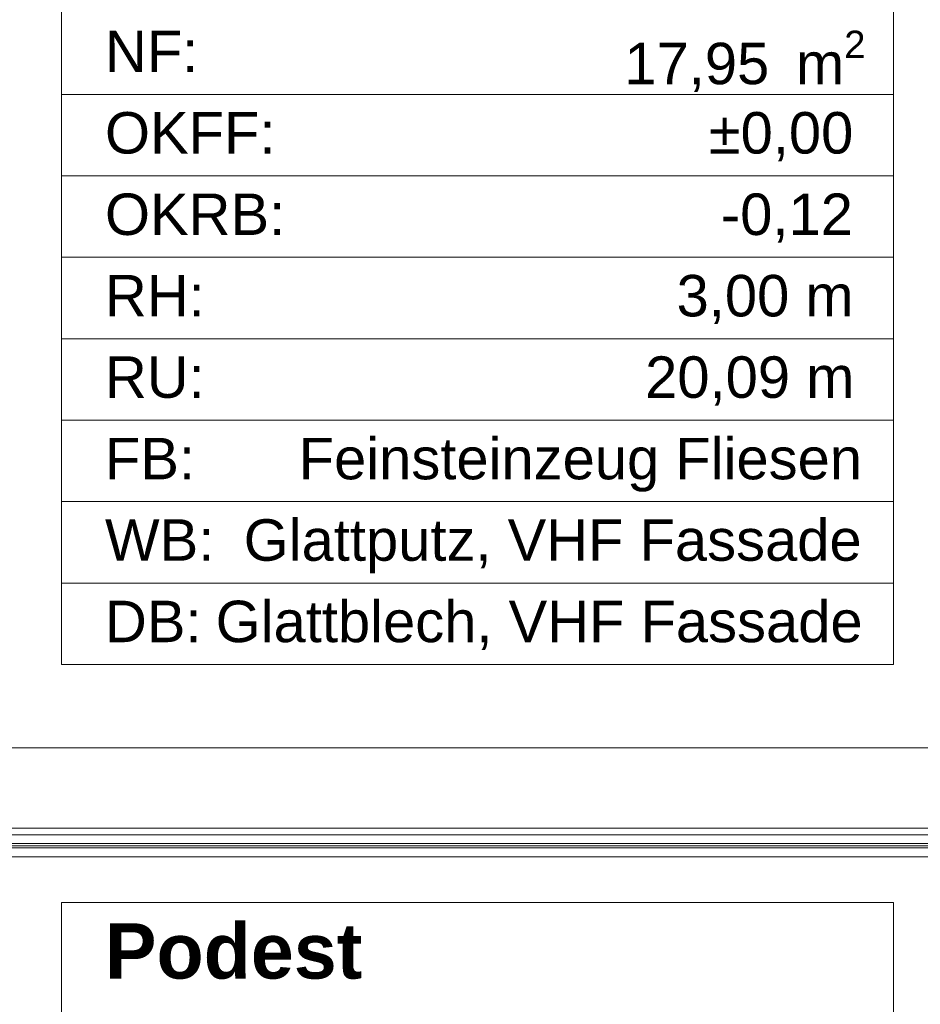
# Model space of a CAD drawing. Header units: metres. Extents: x -3.6 to 84.5, y -11 to 16.8.
# Tile 224 of 225: x 56 to 57.6, y -3.2 to -1.4. Entities that reach past the tile are written whole.
import ezdxf

# ---------------------------------------------------------------- set-up
doc = ezdxf.new("R2010")
doc.units = ezdxf.units.M
doc.header["$MEASUREMENT"] = 0
for name, color, linetype in [('301 - Elemente.Linie', 7, 'Continuous'), ('302 - Elemente.Schraffur', 7, 'Continuous'), ('401 - Zone.Raum_ Raumbegrenzung_ Whg.', 7, 'Continuous')]:
    doc.layers.add(name, color=color, linetype=linetype)
doc.styles.add('ERSTELLTER_STIL_1', font='txt')
doc.styles.add('ERSTELLTER_STIL_2', font='txt')

msp = doc.modelspace()

# ---------------------------------------------------------------- hatches: boundary and pattern name
at = {"layer": '302 - Elemente.Schraffur', "linetype": 'Continuous', "lineweight": 13}
h = msp.add_hatch(dxfattribs=at)
h.set_pattern_fill('Dielenboden_0001', style=0, pattern_type=2)
h.set_pattern_definition([(0, (0, 0), (0, 0.152), [])])
h.paths.add_polyline_path([(55.21, -2.917), (58.0798, -2.917), (58.0798, -2.897), (55.21, -2.897)])

# ---------------------------------------------------------------- linework, layer by layer
at = {"layer": '301 - Elemente.Linie', "color": 7, "linetype": 'Continuous', "lineweight": 5}
for p, q in [((58.013, -2.865), (55.297, -2.865)), ((55.297, -2.877), (58.013, -2.877)), ((58.013, -2.877), (55.297, -2.877)), ((55.297, -2.893), (58.013, -2.893)), ((58.013, -2.893), (55.297, -2.893)), ((55.297, -2.901), (58.013, -2.901)), ((58.013, -2.901), (55.297, -2.901))]:
    msp.add_line(p, q, dxfattribs=at)
at = {"layer": '301 - Elemente.Linie', "color": 253, "linetype": 'Continuous', "lineweight": 13, "true_color": 0xafafaf}
msp.add_lwpolyline([(55.3078, -2.72), (57.9978, -2.72)], dxfattribs=at)
at = {"layer": '302 - Elemente.Schraffur', "color": 7, "linetype": 'Continuous', "lineweight": 18}
msp.add_lwpolyline([(55.21, -2.917), (58.0798, -2.917), (58.0798, -2.897), (55.21, -2.897)], close=True, dxfattribs=at)
at = {"layer": '401 - Zone.Raum_ Raumbegrenzung_ Whg.', "color": 7, "linetype": 'Continuous', "lineweight": 9}
for p, q in [((56.0799, -0.87), (56.0799, -2.5691)), ((57.5851, -2.5691), (57.5851, -0.87)), ((56.0799, -1.5379), (56.0799, -1.3906)), ((57.5851, -1.3906), (57.5851, -1.5379)), ((57.5851, -1.5379), (56.0799, -1.5379)), ((56.0799, -1.5379), (57.5851, -1.5379)), ((56.0799, -1.6852), (56.0799, -1.5379)), ((57.5851, -1.5379), (57.5851, -1.6852)), ((57.5851, -1.6852), (56.0799, -1.6852)), ((56.0799, -1.6852), (57.5851, -1.6852)), ((56.0799, -1.8325), (56.0799, -1.6852)), ((57.5851, -1.6852), (57.5851, -1.8325)), ((57.5851, -1.8325), (56.0799, -1.8325)), ((56.0799, -1.8325), (57.5851, -1.8325)), ((56.0799, -1.9799), (56.0799, -1.8325)), ((57.5851, -1.8325), (57.5851, -1.9799)), ((57.5851, -1.9799), (56.0799, -1.9799)), ((56.0799, -1.9799), (57.5851, -1.9799)), ((56.0799, -2.1272), (56.0799, -1.9799)), ((57.5851, -1.9799), (57.5851, -2.1272)), ((57.5851, -2.1272), (56.0799, -2.1272)), ((56.0799, -2.1272), (57.5851, -2.1272)), ((56.0799, -2.2745), (56.0799, -2.1272)), ((57.5851, -2.1272), (57.5851, -2.2745)), ((57.5851, -2.2745), (56.0799, -2.2745)), ((56.0799, -2.2745), (57.5851, -2.2745)), ((56.0799, -2.4218), (56.0799, -2.2745)), ((57.5851, -2.2745), (57.5851, -2.4218)), ((57.5851, -2.4218), (56.0799, -2.4218)), ((56.0799, -2.4218), (57.5851, -2.4218)), ((56.0799, -2.5691), (56.0799, -2.4218)), ((57.5851, -2.4218), (57.5851, -2.5691)), ((56.0799, -2.5691), (57.5851, -2.5691)), ((57.5851, -2.5691), (56.0799, -2.5691)), ((57.5851, -2.9997), (56.0799, -2.9997)), ((56.0799, -2.9997), (56.0799, -4.6988)), ((56.0799, -2.9997), (57.5851, -2.9997)), ((56.0799, -3.1863), (56.0799, -2.9997)), ((57.5851, -4.6988), (57.5851, -2.9997)), ((57.5851, -2.9997), (57.5851, -3.1863))]:
    msp.add_line(p, q, dxfattribs=at)

# ---------------------------------------------------------------- texts
at = {"layer": '401 - Zone.Raum_ Raumbegrenzung_ Whg.', "color": 7, "lineweight": 9, "attachment_point": 1}
for s, insert, char_height, style in [('\\A1;{\\pqj;\\pt0;\\fArial|b0|i0|c0|p38;NF: }', (56.1585, -1.4225), 0.075, 'ERSTELLTER_STIL_2'), ('\\A1;{\\pql;\\pt0,0.05;\\fArial|b0|i0|c0|p38;17,95\\fArial|b0|i0|c0|p38;\\A1{\\H.66x;\\S^  ;}\\fArial|b0|i0|c0|p38; m\\fArial|b0|i0|c0|p38;\\A1{\\H.66x;\\S2^  ;}}', (57.098, -1.4225), 0.075, 'ERSTELLTER_STIL_2'), ('\\A1;{\\pqj;\\pt0;\\fArial|b0|i0|c0|p38;±0,00}', (57.2508, -1.5698), 0.075, 'ERSTELLTER_STIL_2'), ('\\A1;{\\pqj;\\pt0;\\fArial|b0|i0|c0|p38;OKFF: }', (56.1585, -1.5698), 0.075, 'ERSTELLTER_STIL_2'), ('\\A1;{\\pqj;\\pt0;\\fArial|b0|i0|c0|p38;OKRB: }', (56.1585, -1.7171), 0.075, 'ERSTELLTER_STIL_2'), ('\\A1;{\\pqj;\\pt0;\\fArial|b0|i0|c0|p38;-0,12}', (57.2727, -1.7171), 0.075, 'ERSTELLTER_STIL_2'), ('\\A1;{\\pqj;\\pt0;\\fArial|b0|i0|c0|p38;RH: }', (56.1585, -1.8644), 0.075, 'ERSTELLTER_STIL_2'), ('\\A1;{\\pqj;\\pt0;\\fArial|b0|i0|c0|p38;3,00 m}', (57.1925, -1.8644), 0.075, 'ERSTELLTER_STIL_2'), ('\\A1;{\\pqj;\\pt0;\\fArial|b0|i0|c0|p38;RU: }', (56.1585, -2.0117), 0.075, 'ERSTELLTER_STIL_2'), ('\\A1;{\\pqj;\\pt0;\\fArial|b0|i0|c0|p38;20,09 m}', (57.1356, -2.0117), 0.075, 'ERSTELLTER_STIL_2'), ('\\A1;{\\pqj;\\pt0;\\fArial|b0|i0|c0|p38;Feinsteinzeug Fliesen}', (56.5089, -2.1591), 0.075, 'ERSTELLTER_STIL_2'), ('\\A1;{\\pqj;\\pt0;\\fArial|b0|i0|c0|p38;FB: }', (56.1585, -2.1591), 0.075, 'ERSTELLTER_STIL_2'), ('\\A1;{\\pqj;\\pt0;\\fArial|b0|i0|c0|p38;WB: }', (56.1585, -2.3064), 0.075, 'ERSTELLTER_STIL_2'), ('\\A1;{\\pqj;\\pt0;\\fArial|b0|i0|c0|p38;Glattputz, VHF Fassade}', (56.4094, -2.3064), 0.075, 'ERSTELLTER_STIL_2'), ('\\A1;{\\pqj;\\pt0;\\fArial|b0|i0|c0|p38;DB: }', (56.1585, -2.4537), 0.075, 'ERSTELLTER_STIL_2'), ('\\A1;{\\pqj;\\pt0;\\fArial|b0|i0|c0|p38;Glattblech, VHF Fassade}', (56.3587, -2.4537), 0.075, 'ERSTELLTER_STIL_2'), ('\\A1;{\\pqj;\\pt0;\\fArial|b1|i0|c0|p38;}', (57.5066, -3.0144), 0.1, 'ERSTELLTER_STIL_1'), ('\\A1;{\\pqj;\\pt0;\\fArial|b1|i0|c0|p38;Podest}', (56.1585, -3.0373), 0.1, 'ERSTELLTER_STIL_1')]:
    msp.add_mtext(s, dxfattribs=dict(at, insert=insert, char_height=char_height, style=style))

doc.saveas('drawing.dxf')
